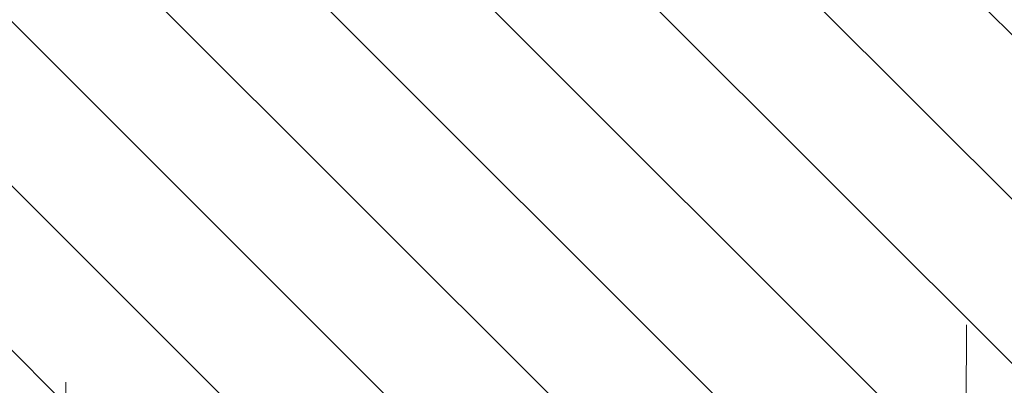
# Model space of a CAD drawing. Header units: millimetres. Extents: x -40276 to 214973, y -147941 to 35228.
# Tile 22 of 256: x -17486 to -16724, y 727 to 1011. Entities that reach past the tile are written whole.
import ezdxf

# ---------------------------------------------------------------- set-up
doc = ezdxf.new("R2010")
doc.units = ezdxf.units.MM
doc.header["$MEASUREMENT"] = 0
doc.layers.add('1._POHLED ZÁPADNÍ_2_0_plochy', color=7, linetype='Continuous')
doc.layers.add('1._POHLED ZÁPADNÍ_2_TZB - elektroinstalace', color=7, linetype='Continuous')
doc.linetypes.add('Elektřina - Elektrické vedení NN', pattern='A,0,[5,C.3 Koordinační situační výkres1.Shx,S=0.238095,R=0,X=0,Y=0.001199],-33,0', length=33)

msp = doc.modelspace()

# ---------------------------------------------------------------- hatches: boundary and pattern name
at = {"layer": '1._POHLED ZÁPADNÍ_2_0_plochy', "linetype": 'Continuous', "lineweight": 20, "true_color": 0xffaaaa}
h = msp.add_hatch(dxfattribs=at)
h.set_pattern_fill('Izolační_tvárnice_0002', color=21, style=0, pattern_type=2)
h.set_pattern_definition([(315, (-10360.18, 9405.31), (63.6396, 63.6396), [])])
h.paths.add_polyline_path([(-10906.33, 18690.21), (-10970.68, 9084.15), (-20311.44, 10009.93), (-20479.41, 269.75), (-242.33, 419.76), (-238.38, 17796.01)])

# ---------------------------------------------------------------- linework, layer by layer
at = {"layer": '1._POHLED ZÁPADNÍ_2_TZB - elektroinstalace', "color": 8, "linetype": 'Elektřina - Elektrické vedení NN', "lineweight": 20, "flags": 128}
for points in [[(-16754.5, 396.36), (-16753.01, 774.28)], [(-17450.09, 729.79), (-17451.2, 446.34)]]:
    msp.add_lwpolyline(points, dxfattribs=at)

doc.saveas('drawing.dxf')
